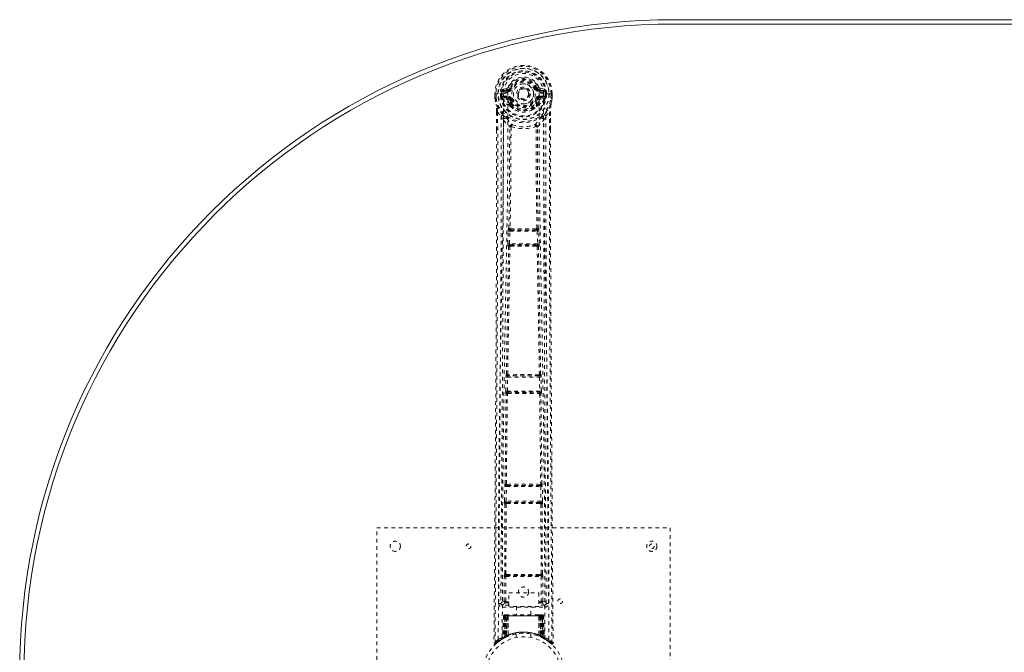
# Model space of a CAD drawing. Header units: inches. Extents: x 4.1 to 63.6, y 10.5 to 46.3.
# Tile 2 of 4: x 4.1 to 31, y 29 to 46.3. Entities that reach past the tile are written whole.
import ezdxf

# ---------------------------------------------------------------- set-up
doc = ezdxf.new("R2010")
doc.units = ezdxf.units.IN
doc.header["$MEASUREMENT"] = 0
doc.linetypes.add('SLD-Dashed', pattern=[0.075, 0.05, -0.025])
doc.linetypes.add('SLD-Solid', pattern=[0])

msp = doc.modelspace()

# ---------------------------------------------------------------- linework, layer by layer
at = {"color": 7, "linetype": 'SLD-Solid', "lineweight": 15}
for p, q in [((21.97, 46.291), (45.72, 46.291)), ((21.97, 46.173), (45.72, 46.173)), ((45.72, 46.173), (21.97, 46.173))]:
    msp.add_line(p, q, dxfattribs=at)
at = {"color": 7, "linetype": 'SLD-Dashed', "lineweight": 0}
for p, q in [((17.388, 44.416), (17.269, 44.392)), ((17.3, 44.356), (17.416, 44.377)), ((17.3, 44.356), (17.3, 44.326)), ((17.416, 44.356), (17.3, 44.356)), ((17.416, 44.377), (17.416, 44.356)), ((17.416, 44.326), (17.416, 44.356)), ((17.476, 44.42), (17.421, 44.443)), ((17.476, 44.42), (17.498, 44.411)), ((18.192, 44.411), (18.214, 44.42)), ((18.274, 44.377), (18.39, 44.356)), ((18.274, 44.377), (18.274, 44.356)), ((18.39, 44.356), (18.274, 44.356)), ((18.274, 44.326), (18.274, 44.356)), ((18.42, 44.392), (18.302, 44.416)), ((18.39, 44.326), (18.39, 44.356)), ((17.065, 44.271), (17.066, 44.153)), ((17.065, 44.27), (17.066, 44.153)), ((17.069, 44.27), (17.065, 44.27)), ((17.066, 44.153), (17.066, 44.149)), ((17.122, 44.27), (17.069, 44.27)), ((17.095, 44.27), (17.096, 44.154)), ((17.145, 44.27), (17.122, 44.27)), ((17.148, 44.27), (17.145, 44.27)), ((17.296, 44.27), (17.148, 44.27)), ((17.217, 44.198), (17.216, 44.27)), ((17.246, 44.199), (17.217, 44.197)), ((17.217, 44.197), (17.217, 44.198)), ((17.252, 44.27), (17.246, 44.27)), ((17.246, 44.27), (17.246, 44.199)), ((17.247, 44.198), (17.252, 44.179)), ((17.252, 44.193), (17.252, 44.27)), ((17.252, 44.179), (17.252, 44.193)), ((17.258, 44.156), (17.261, 44.152)), ((17.271, 44.141), (17.261, 44.152)), ((17.271, 44.141), (17.387, 44.12)), ((17.287, 44.204), (17.287, 44.174)), ((17.287, 44.204), (17.416, 44.204)), ((17.416, 44.15), (17.287, 44.174)), ((17.287, 44.174), (17.416, 44.174)), ((17.416, 44.326), (17.3, 44.326)), ((17.416, 44.204), (17.416, 44.174)), ((17.416, 44.15), (17.416, 44.174)), ((17.498, 44.12), (17.471, 44.108)), ((18.001, 44.274), (18.001, 44.265)), ((18.001, 44.265), (18.001, 44.25)), ((18.219, 44.108), (18.192, 44.12)), ((18.39, 44.326), (18.274, 44.326)), ((18.274, 44.204), (18.274, 44.174)), ((18.274, 44.204), (18.403, 44.204)), ((18.403, 44.174), (18.274, 44.15)), ((18.274, 44.15), (18.274, 44.174)), ((18.274, 44.174), (18.403, 44.174)), ((18.303, 44.12), (18.419, 44.141)), ((18.541, 44.27), (18.393, 44.27)), ((18.403, 44.174), (18.403, 44.204)), ((18.429, 44.152), (18.419, 44.141)), ((18.419, 44.141), (18.419, 44.141)), ((18.419, 44.141), (18.419, 44.141)), ((18.429, 44.152), (18.432, 44.156)), ((18.443, 44.198), (18.437, 44.179)), ((18.437, 44.179), (18.438, 44.193)), ((18.438, 44.27), (18.444, 44.27)), ((18.438, 44.193), (18.438, 44.27)), ((18.443, 44.198), (18.44, 44.173)), ((18.443, 44.199), (18.444, 44.27)), ((18.473, 44.197), (18.443, 44.199)), ((18.473, 44.27), (18.473, 44.198)), ((18.473, 44.198), (18.473, 44.197)), ((18.544, 44.27), (18.541, 44.27)), ((18.567, 44.27), (18.544, 44.27)), ((18.621, 44.27), (18.567, 44.27)), ((18.594, 44.154), (18.595, 44.27)), ((18.625, 44.27), (18.621, 44.27)), ((18.624, 44.153), (18.625, 44.271)), ((18.625, 44.27), (18.624, 44.153)), ((18.624, 44.149), (18.624, 44.153)), ((17.467, 43.962), (17.467, 43.992)), ((17.485, 43.918), (17.473, 43.936)), ((17.49, 43.996), (17.49, 43.967)), ((18.199, 43.967), (18.2, 43.996)), ((18.217, 43.936), (18.205, 43.918)), ((18.223, 43.962), (18.223, 43.992)), ((17.109, 43.772), (17.109, 43.281)), ((17.138, 43.771), (17.235, 43.656)), ((17.235, 43.656), (17.294, 43.544)), ((18.396, 43.544), (18.455, 43.656)), ((18.455, 43.656), (18.552, 43.771)), ((18.581, 43.772), (18.581, 43.306)), ((17.466, 43.368), (17.466, 43.368)), ((17.504, 43.365), (17.504, 43.365)), ((18.186, 43.365), (18.186, 43.365)), ((18.224, 43.368), (18.224, 43.368)), ((17.445, 40.592), (17.441, 40.591)), ((18.248, 40.591), (18.245, 40.592)), ((17.417, 40.174), (17.428, 40.516)), ((17.428, 40.516), (17.43, 40.544)), ((17.462, 40.172), (17.473, 40.514)), ((17.473, 40.514), (18.217, 40.514)), ((17.486, 40.544), (17.49, 40.546)), ((18.204, 40.544), (17.486, 40.544)), ((18.2, 40.546), (18.204, 40.544)), ((18.217, 40.514), (18.228, 40.172)), ((18.262, 40.516), (18.26, 40.544)), ((18.272, 40.174), (18.262, 40.516)), ((17.437, 40.095), (17.425, 40.099)), ((18.228, 40.172), (17.462, 40.172)), ((17.482, 40.138), (17.47, 40.142)), ((17.47, 40.142), (18.22, 40.142)), ((18.22, 40.142), (18.208, 40.138)), ((18.252, 40.095), (18.264, 40.099)), ((17.366, 36.535), (17.367, 36.563)), ((17.378, 36.611), (17.376, 36.61)), ((17.421, 36.564), (17.423, 36.565)), ((18.269, 36.564), (17.421, 36.564)), ((18.267, 36.565), (18.269, 36.564)), ((18.314, 36.61), (18.311, 36.611)), ((18.324, 36.535), (18.322, 36.563)), ((17.358, 36.154), (17.366, 36.535)), ((17.403, 36.153), (17.411, 36.534)), ((17.411, 36.534), (18.279, 36.534)), ((18.279, 36.534), (18.287, 36.153)), ((18.332, 36.154), (18.324, 36.535)), ((17.364, 36.079), (17.371, 36.076)), ((18.287, 36.153), (17.403, 36.153)), ((17.415, 36.12), (17.409, 36.123)), ((17.409, 36.123), (18.281, 36.123)), ((17.421, 36.091), (17.421, 36.091)), ((18.269, 36.091), (18.269, 36.091)), ((18.281, 36.123), (18.274, 36.12)), ((18.319, 36.076), (18.326, 36.079)), ((17.343, 33.619), (17.341, 33.618)), ((18.349, 33.618), (18.347, 33.619)), ((17.328, 33.144), (17.332, 33.543)), ((17.332, 33.543), (17.333, 33.571)), ((17.372, 33.144), (17.377, 33.543)), ((17.377, 33.543), (18.313, 33.543)), ((17.386, 33.573), (17.388, 33.574)), ((18.304, 33.573), (17.386, 33.573)), ((18.302, 33.574), (18.304, 33.573)), ((18.313, 33.543), (18.317, 33.144)), ((18.357, 33.543), (18.356, 33.571)), ((18.362, 33.144), (18.357, 33.543)), ((17.331, 31.162), (17.339, 33.067)), ((17.334, 33.07), (17.339, 33.067)), ((17.363, 31.163), (17.372, 33.069)), ((18.317, 33.144), (17.372, 33.144)), ((17.384, 33.112), (17.379, 33.114)), ((17.379, 33.114), (18.311, 33.114)), ((17.389, 33.082), (17.389, 33.082)), ((18.301, 33.082), (18.301, 33.082)), ((18.311, 33.114), (18.306, 33.112)), ((18.318, 33.069), (18.326, 31.163)), ((18.351, 33.067), (18.355, 33.07)), ((18.359, 31.162), (18.351, 33.067)), ((13.845, 24.416), (13.845, 32.416)), ((13.845, 32.416), (21.845, 32.416)), ((21.845, 32.416), (21.845, 24.416)), ((17.318, 30.413), (17.321, 31.087)), ((17.331, 31.162), (17.329, 31.162)), ((17.363, 30.413), (17.366, 31.087)), ((17.366, 31.087), (18.324, 31.087)), ((17.374, 31.117), (17.375, 31.117)), ((17.374, 31.117), (18.316, 31.117)), ((18.315, 31.117), (18.316, 31.117)), ((18.324, 31.087), (18.327, 30.413)), ((18.36, 31.162), (18.359, 31.162)), ((18.372, 30.413), (18.369, 31.087)), ((17.448, 30.646), (18.26, 30.646)), ((17.448, 30.274), (17.448, 30.646)), ((18.26, 30.646), (18.26, 30.274)), ((17.378, 30.398), (17.378, 30.368)), ((17.378, 30.398), (17.448, 30.398)), ((17.378, 30.368), (17.448, 30.368)), ((18.26, 30.398), (18.312, 30.398)), ((18.26, 30.368), (18.312, 30.368)), ((18.312, 30.398), (18.312, 30.368)), ((18.372, 30.413), (18.327, 30.413)), ((17.226, 30.36), (17.226, 30.358)), ((17.226, 30.358), (17.226, 30.348)), ((17.271, 30.311), (17.271, 30.25)), ((17.448, 30.311), (17.271, 30.311)), ((17.271, 30.25), (18.419, 30.25)), ((18.26, 30.274), (17.448, 30.274)), ((17.65, 30.274), (17.65, 30.041)), ((18.04, 30.041), (18.04, 30.274)), ((18.419, 30.311), (18.26, 30.311)), ((18.419, 30.25), (18.419, 30.311)), ((18.464, 30.358), (18.464, 30.36)), ((18.464, 30.348), (18.464, 30.358)), ((17.298, 30.012), (17.277, 29.406)), ((17.312, 30.012), (17.291, 29.415)), ((17.312, 30.012), (17.298, 30.012)), ((17.332, 30.016), (17.31, 29.422)), ((17.33, 30.012), (17.31, 29.425)), ((17.397, 30.012), (17.33, 30.012)), ((17.337, 30.012), (17.337, 29.455)), ((17.338, 30.012), (18.352, 30.012)), ((17.339, 29.456), (17.338, 30.012)), ((17.351, 30.041), (17.342, 30.041)), ((17.351, 30.012), (17.35, 29.462)), ((17.351, 30.04), (17.351, 30.012)), ((18.339, 30.012), (17.351, 30.012)), ((17.414, 30.041), (17.36, 30.041)), ((17.369, 29.47), (17.369, 30.012)), ((17.369, 30.012), (18.32, 30.012)), ((17.378, 29.461), (17.397, 30.012)), ((17.398, 30.012), (17.379, 29.461)), ((17.397, 30.012), (17.398, 30.012)), ((17.421, 29.489), (17.426, 30.012)), ((17.428, 30.012), (17.424, 29.491)), ((17.428, 30.012), (17.426, 30.012)), ((17.435, 30.041), (17.428, 30.041)), ((18.261, 30.012), (17.428, 30.012)), ((18.254, 30.041), (17.436, 30.041)), ((18.262, 30.041), (18.255, 30.041)), ((18.266, 29.491), (18.261, 30.012)), ((18.264, 30.012), (18.261, 30.012)), ((18.264, 30.012), (18.269, 29.489)), ((18.33, 30.041), (18.276, 30.041)), ((18.311, 29.461), (18.292, 30.012)), ((18.292, 30.012), (18.293, 30.012)), ((18.293, 30.012), (18.312, 29.461)), ((18.36, 30.012), (18.293, 30.012)), ((18.32, 30.012), (18.321, 29.47)), ((18.32, 30.012), (18.32, 30.012)), ((18.348, 30.041), (18.339, 30.041)), ((18.339, 30.012), (18.34, 29.462)), ((18.352, 30.012), (18.351, 29.456)), ((18.353, 29.455), (18.353, 30.012)), ((18.38, 29.422), (18.359, 30.016)), ((18.36, 30.041), (18.36, 30.041)), ((18.36, 30.012), (18.38, 29.425)), ((18.365, 30.041), (18.361, 30.041)), ((18.378, 30.012), (18.399, 29.415)), ((18.392, 30.012), (18.378, 30.012)), ((18.392, 30.012), (18.413, 29.406)), ((17.088, 29.252), (17.189, 29.333)), ((17.199, 29.34), (17.301, 29.403)), ((17.263, 29.382), (17.276, 29.39)), ((17.277, 29.406), (17.291, 29.415)), ((17.294, 29.4), (17.361, 29.435)), ((17.31, 29.425), (17.378, 29.461)), ((17.349, 29.429), (17.337, 29.455)), ((17.351, 29.43), (17.339, 29.456)), ((17.361, 29.435), (17.362, 29.435)), ((17.365, 29.437), (17.363, 29.436)), ((17.379, 29.461), (17.378, 29.461)), ((17.381, 29.444), (17.382, 29.445)), ((17.421, 29.489), (17.424, 29.491)), ((17.423, 29.462), (17.428, 29.464)), ((17.645, 29.524), (17.645, 29.427)), ((18.045, 29.427), (18.045, 29.524)), ((18.262, 29.464), (18.267, 29.462)), ((18.266, 29.491), (18.269, 29.489)), ((18.308, 29.445), (18.309, 29.444)), ((18.312, 29.461), (18.311, 29.461)), ((18.312, 29.461), (18.38, 29.425)), ((18.34, 29.462), (18.327, 29.436)), ((18.328, 29.435), (18.329, 29.435)), ((18.329, 29.435), (18.396, 29.4)), ((18.351, 29.456), (18.339, 29.43)), ((18.353, 29.455), (18.34, 29.429)), ((18.399, 29.415), (18.413, 29.406)), ((18.408, 29.394), (18.421, 29.386)), ((18.414, 29.39), (18.427, 29.382)), ((17.038, 29.275), (17.068, 29.274))]:
    msp.add_line(p, q, dxfattribs=at)
at = {"color": 7, "linetype": 'SLD-Dashed', "lineweight": 0, "flags": 128}
for points in [[(17.414, 44.295), (17.42, 44.373), (17.444, 44.45), (17.483, 44.52), (17.538, 44.581), (17.604, 44.631), (17.68, 44.668), (17.761, 44.69), (17.845, 44.697), (17.929, 44.69), (18.01, 44.668), (18.086, 44.631), (18.152, 44.581), (18.206, 44.52), (18.246, 44.45), (18.27, 44.373), (18.276, 44.295)], [(17.3, 44.326), (17.276, 44.331), (17.257, 44.344)], [(17.526, 44.399), (17.521, 44.402), (17.515, 44.404), (17.511, 44.406), (17.507, 44.407), (17.503, 44.409), (17.501, 44.41), (17.499, 44.411), (17.498, 44.411)], [(18.164, 44.399), (18.169, 44.402), (18.174, 44.404), (18.179, 44.406), (18.183, 44.407), (18.187, 44.409), (18.189, 44.41), (18.191, 44.411), (18.192, 44.411)], [(18.433, 44.344), (18.413, 44.331), (18.39, 44.326)], [(17.065, 44.27), (17.065, 44.27), (17.066, 44.27), (17.068, 44.27), (17.072, 44.27), (17.077, 44.27), (17.082, 44.27), (17.089, 44.27), (17.095, 44.27)], [(17.066, 44.149), (17.067, 44.149), (17.069, 44.15), (17.072, 44.15), (17.076, 44.151), (17.08, 44.151), (17.085, 44.152), (17.09, 44.153), (17.096, 44.154)], [(17.096, 44.154), (17.089, 44.154), (17.083, 44.154), (17.078, 44.154), (17.073, 44.153), (17.069, 44.153), (17.067, 44.153), (17.066, 44.153), (17.066, 44.153)], [(17.066, 44.153), (17.079, 44.06), (17.095, 43.986)], [(17.066, 44.149), (17.078, 44.062), (17.096, 43.975)], [(17.157, 29.368), (17.158, 31.464), (17.169, 33.558), (17.192, 35.651), (17.224, 37.741), (17.248, 39.053), (17.271, 40.362), (17.291, 41.669), (17.302, 42.972), (17.297, 44.27)], [(17.247, 44.198), (17.247, 44.199), (17.246, 44.199)], [(17.252, 44.193), (17.269, 44.202), (17.287, 44.204)], [(17.266, 29.424), (17.267, 31.29), (17.276, 33.156), (17.295, 35.021), (17.323, 36.884), (17.35, 38.373), (17.379, 39.859), (17.405, 41.342), (17.42, 42.821), (17.414, 44.295)], [(17.414, 44.098), (17.401, 44.115), (17.387, 44.12)], [(17.467, 43.992), (17.439, 44.039), (17.414, 44.098)], [(17.526, 44.131), (17.521, 44.129), (17.515, 44.127), (17.511, 44.125), (17.507, 44.123), (17.503, 44.122), (17.501, 44.121), (17.499, 44.12), (17.498, 44.12)], [(18.164, 44.131), (18.169, 44.129), (18.174, 44.127), (18.179, 44.125), (18.183, 44.123), (18.187, 44.122), (18.189, 44.121), (18.191, 44.12), (18.192, 44.12)], [(18.17, 44.009), (18.195, 44.053), (18.219, 44.108)], [(18.223, 43.992), (18.25, 44.039), (18.276, 44.098)], [(18.276, 44.295), (18.27, 42.821), (18.285, 41.342), (18.31, 39.859), (18.339, 38.373), (18.367, 36.884), (18.395, 35.021), (18.414, 33.156), (18.423, 31.29), (18.424, 29.424)], [(18.276, 44.098), (18.289, 44.115), (18.303, 44.12)], [(18.533, 29.368), (18.532, 31.464), (18.521, 33.558), (18.498, 35.651), (18.466, 37.741), (18.442, 39.053), (18.419, 40.362), (18.399, 41.669), (18.388, 42.972), (18.393, 44.27)], [(18.403, 44.204), (18.421, 44.202), (18.438, 44.193)], [(18.443, 44.199), (18.443, 44.198), (18.443, 44.198)], [(18.444, 44.27), (18.447, 44.27), (18.454, 44.27), (18.463, 44.27), (18.473, 44.27)], [(18.593, 43.975), (18.61, 44.052), (18.624, 44.149)], [(18.624, 44.153), (18.624, 44.153), (18.623, 44.153), (18.621, 44.153), (18.617, 44.153), (18.612, 44.154), (18.607, 44.154), (18.601, 44.154), (18.594, 44.154)], [(18.624, 44.149), (18.623, 44.149), (18.621, 44.15), (18.618, 44.15), (18.614, 44.151), (18.61, 44.151), (18.605, 44.152), (18.6, 44.153), (18.594, 44.154)], [(18.595, 44.27), (18.601, 44.27), (18.607, 44.27), (18.613, 44.27), (18.618, 44.27), (18.621, 44.27), (18.624, 44.27), (18.625, 44.27), (18.625, 44.27)], [(18.624, 44.153), (18.611, 44.06), (18.595, 43.986)], [(17.095, 43.986), (17.095, 43.98), (17.096, 43.975)], [(17.277, 43.697), (17.176, 43.82), (17.096, 43.975)], [(17.485, 43.918), (17.561, 43.856), (17.613, 43.828)], [(18.076, 43.828), (18.129, 43.856), (18.205, 43.918)], [(18.413, 43.697), (18.514, 43.82), (18.593, 43.975)], [(18.593, 43.975), (18.595, 43.98), (18.595, 43.986)], [(17.138, 43.771), (17.14, 43.077), (17.141, 42.349), (17.141, 41.588), (17.139, 40.794), (17.137, 40.01), (17.135, 39.34), (17.132, 38.707), (17.128, 38.034), (17.124, 37.32), (17.123, 37.124), (17.122, 36.926), (17.12, 36.725), (17.119, 36.522), (17.118, 36.406), (17.117, 36.161), (17.115, 35.892), (17.112, 35.46), (17.109, 34.979), (17.105, 34.449), (17.101, 33.868), (17.098, 33.478), (17.095, 33.068), (17.092, 32.663), (17.089, 32.281), (17.087, 31.913), (17.082, 31.293), (17.078, 30.719), (17.074, 30.191), (17.071, 29.71), (17.068, 29.274)], [(17.109, 43.772), (17.108, 43.772), (17.11, 43.772), (17.112, 43.772), (17.115, 43.772), (17.12, 43.772), (17.125, 43.771), (17.131, 43.771), (17.138, 43.771)], [(17.11, 43.772), (17.111, 43.492), (17.112, 43.281)], [(17.235, 43.656), (17.236, 42.428), (17.234, 41.198), (17.23, 39.954), (17.223, 38.693), (17.216, 37.479), (17.208, 36.265), (17.207, 36.092), (17.206, 35.915), (17.204, 35.733), (17.203, 35.545), (17.202, 35.354), (17.201, 35.227), (17.199, 35.013), (17.198, 34.77), (17.196, 34.501), (17.193, 34.181), (17.191, 33.83), (17.188, 33.448), (17.185, 33.091), (17.183, 32.772), (17.181, 32.51), (17.179, 32.281), (17.178, 32.086), (17.177, 31.996), (17.176, 31.861), (17.175, 31.728), (17.174, 31.596), (17.173, 31.466), (17.169, 30.898), (17.166, 30.356)], [(17.294, 43.544), (17.291, 40.248), (17.273, 36.951), (17.249, 33.654), (17.226, 30.356)], [(17.294, 43.544), (17.374, 43.451), (17.466, 43.368)], [(17.372, 43.609), (17.381, 43.6), (17.387, 43.594)], [(18.224, 43.368), (18.316, 43.451), (18.396, 43.544)], [(18.303, 43.594), (18.308, 43.6), (18.318, 43.609)], [(18.464, 30.356), (18.44, 33.654), (18.417, 36.951), (18.399, 40.248), (18.396, 43.544)], [(18.524, 30.356), (18.52, 30.984), (18.515, 31.646), (18.513, 31.915), (18.512, 32.122), (18.51, 32.314), (18.509, 32.537), (18.507, 32.796), (18.505, 33.087), (18.502, 33.41), (18.5, 33.759), (18.497, 34.085), (18.495, 34.385), (18.493, 34.658), (18.489, 35.229), (18.484, 35.886), (18.48, 36.542), (18.476, 37.161), (18.471, 37.842), (18.465, 38.992), (18.459, 40.157), (18.456, 41.339), (18.454, 42.501), (18.455, 43.656)], [(18.552, 43.771), (18.549, 42.922), (18.549, 42.032), (18.55, 41.103), (18.552, 40.137), (18.555, 39.347), (18.558, 38.716), (18.562, 38.042), (18.566, 37.325), (18.567, 37.129), (18.568, 36.929), (18.569, 36.727), (18.571, 36.522), (18.571, 36.404), (18.573, 36.155), (18.575, 35.883), (18.578, 35.449), (18.581, 34.967), (18.585, 34.438), (18.589, 33.86), (18.592, 33.473), (18.595, 33.066), (18.598, 32.619), (18.601, 32.176), (18.604, 31.76), (18.608, 31.27), (18.611, 30.825), (18.614, 30.425), (18.616, 30.07), (18.618, 29.76), (18.62, 29.494), (18.622, 29.274)], [(18.552, 43.771), (18.558, 43.771), (18.565, 43.771), (18.57, 43.772), (18.574, 43.772), (18.578, 43.772), (18.58, 43.772), (18.581, 43.772), (18.581, 43.772)], [(18.578, 43.306), (18.579, 43.49), (18.58, 43.772)], [(17.109, 43.281), (17.108, 40.149), (17.089, 36.524), (17.064, 32.9), (17.038, 29.275)], [(17.445, 40.592), (17.463, 41.978), (17.468, 43.359)], [(17.514, 43.375), (17.509, 43.385), (17.502, 43.392), (17.495, 43.396), (17.486, 43.396), (17.479, 43.393), (17.472, 43.387), (17.468, 43.378), (17.466, 43.368)], [(17.504, 43.365), (17.498, 41.982), (17.481, 40.596)], [(17.514, 43.375), (17.507, 43.371), (17.505, 43.368), (17.504, 43.367), (17.504, 43.365)], [(18.224, 43.368), (18.222, 43.378), (18.217, 43.387), (18.211, 43.393), (18.203, 43.396), (18.195, 43.396), (18.187, 43.392), (18.181, 43.385), (18.176, 43.375)], [(18.186, 43.365), (18.186, 43.367), (18.185, 43.368), (18.183, 43.371), (18.176, 43.375)], [(18.209, 40.596), (18.191, 41.982), (18.186, 43.365)], [(18.245, 40.592), (18.227, 41.978), (18.222, 43.359)], [(18.581, 43.306), (18.582, 40.149), (18.601, 36.524), (18.626, 32.9), (18.652, 29.275)], [(17.481, 40.596), (17.471, 40.59), (17.464, 40.583), (17.461, 40.575), (17.46, 40.566), (17.464, 40.558), (17.47, 40.551), (17.479, 40.547), (17.49, 40.546)], [(18.2, 40.546), (18.211, 40.547), (18.22, 40.551), (18.226, 40.558), (18.23, 40.566), (18.229, 40.575), (18.225, 40.583), (18.218, 40.59), (18.209, 40.596)], [(17.428, 40.516), (17.43, 40.516), (17.433, 40.516), (17.438, 40.515), (17.443, 40.515), (17.45, 40.515), (17.457, 40.515), (17.465, 40.515), (17.473, 40.514)], [(17.486, 40.544), (17.486, 40.544), (17.486, 40.544), (17.485, 40.544), (17.484, 40.544), (17.481, 40.542), (17.477, 40.535), (17.474, 40.526), (17.473, 40.52), (17.473, 40.514)], [(18.217, 40.514), (18.217, 40.52), (18.216, 40.526), (18.212, 40.535), (18.208, 40.542), (18.205, 40.544), (18.204, 40.544), (18.204, 40.544)], [(18.217, 40.514), (18.225, 40.515), (18.233, 40.515), (18.24, 40.515), (18.247, 40.515), (18.252, 40.515), (18.257, 40.516), (18.26, 40.516), (18.262, 40.516)], [(17.378, 36.611), (17.407, 38.354), (17.437, 40.095)], [(17.412, 36.613), (17.442, 38.357), (17.473, 40.098)], [(17.417, 40.174), (17.419, 40.174), (17.423, 40.174), (17.427, 40.173), (17.433, 40.173), (17.439, 40.173), (17.446, 40.173), (17.454, 40.173), (17.462, 40.172)], [(17.482, 40.138), (17.473, 40.137), (17.465, 40.134), (17.459, 40.129), (17.456, 40.122), (17.456, 40.115), (17.459, 40.109), (17.465, 40.103), (17.473, 40.098)], [(17.462, 40.172), (17.462, 40.167), (17.462, 40.161), (17.463, 40.156), (17.463, 40.151), (17.466, 40.145), (17.47, 40.142)], [(18.217, 40.098), (18.225, 40.103), (18.231, 40.109), (18.234, 40.115), (18.234, 40.122), (18.231, 40.129), (18.225, 40.134), (18.217, 40.137), (18.208, 40.138)], [(18.217, 40.098), (18.248, 38.357), (18.277, 36.613)], [(18.22, 40.142), (18.224, 40.145), (18.226, 40.151), (18.227, 40.156), (18.228, 40.161), (18.228, 40.167), (18.228, 40.172)], [(18.228, 40.172), (18.236, 40.173), (18.244, 40.173), (18.251, 40.173), (18.257, 40.173), (18.263, 40.173), (18.267, 40.174), (18.27, 40.174), (18.272, 40.174)], [(18.311, 36.611), (18.283, 38.354), (18.252, 40.095)], [(17.412, 36.613), (17.403, 36.608), (17.397, 36.601), (17.393, 36.593), (17.393, 36.584), (17.397, 36.577), (17.404, 36.57), (17.413, 36.566), (17.423, 36.565)], [(18.267, 36.565), (18.277, 36.566), (18.286, 36.57), (18.293, 36.577), (18.296, 36.584), (18.296, 36.593), (18.293, 36.601), (18.286, 36.608), (18.277, 36.613)], [(18.279, 36.534), (18.278, 36.545), (18.275, 36.555), (18.272, 36.561), (18.269, 36.564), (18.269, 36.564)], [(17.366, 36.535), (17.368, 36.535), (17.371, 36.535), (17.375, 36.535), (17.381, 36.535), (17.388, 36.534), (17.395, 36.534), (17.403, 36.534), (17.411, 36.534)], [(18.279, 36.534), (18.294, 36.534), (18.309, 36.535), (18.319, 36.535), (18.324, 36.535)], [(17.343, 33.619), (17.355, 34.848), (17.371, 36.076)], [(17.358, 36.154), (17.36, 36.154), (17.363, 36.154), (17.367, 36.154), (17.373, 36.153), (17.379, 36.153), (17.387, 36.153), (17.395, 36.153), (17.403, 36.153)], [(17.376, 33.621), (17.389, 34.85), (17.404, 36.078)], [(17.415, 36.12), (17.406, 36.119), (17.397, 36.115), (17.391, 36.11), (17.388, 36.103), (17.388, 36.096), (17.391, 36.089), (17.396, 36.083), (17.404, 36.078)], [(18.285, 36.078), (18.293, 36.083), (18.299, 36.089), (18.302, 36.096), (18.302, 36.103), (18.299, 36.11), (18.292, 36.115), (18.284, 36.119), (18.274, 36.12)], [(18.285, 36.078), (18.301, 34.85), (18.313, 33.621)], [(18.287, 36.153), (18.295, 36.153), (18.303, 36.153), (18.31, 36.153), (18.317, 36.153), (18.323, 36.154), (18.327, 36.154), (18.33, 36.154), (18.332, 36.154)], [(18.347, 33.619), (18.335, 34.848), (18.319, 36.076)], [(17.376, 33.621), (17.368, 33.615), (17.362, 33.608), (17.358, 33.601), (17.359, 33.592), (17.362, 33.585), (17.369, 33.579), (17.378, 33.575), (17.388, 33.574)], [(18.302, 33.574), (18.312, 33.575), (18.321, 33.579), (18.328, 33.585), (18.331, 33.592), (18.331, 33.601), (18.328, 33.608), (18.322, 33.615), (18.313, 33.621)], [(17.332, 33.543), (17.334, 33.543), (17.337, 33.543), (17.341, 33.543), (17.347, 33.543), (17.354, 33.543), (17.361, 33.543), (17.369, 33.543), (17.377, 33.543)], [(18.313, 33.543), (18.328, 33.543), (18.343, 33.543), (18.353, 33.543), (18.357, 33.543)], [(17.328, 33.144), (17.329, 33.144), (17.332, 33.144), (17.337, 33.144), (17.342, 33.144), (17.349, 33.144), (17.356, 33.144), (17.364, 33.144), (17.372, 33.144)], [(17.384, 33.112), (17.374, 33.111), (17.366, 33.107), (17.359, 33.102), (17.356, 33.095), (17.356, 33.087), (17.358, 33.08), (17.364, 33.074), (17.372, 33.069)], [(18.318, 33.069), (18.326, 33.074), (18.331, 33.08), (18.334, 33.087), (18.334, 33.095), (18.33, 33.102), (18.324, 33.107), (18.316, 33.111), (18.306, 33.112)], [(18.317, 33.144), (18.326, 33.144), (18.334, 33.144), (18.341, 33.144), (18.348, 33.144), (18.353, 33.144), (18.357, 33.144), (18.361, 33.144), (18.362, 33.144)], [(17.321, 31.087), (17.323, 31.087), (17.326, 31.087), (17.33, 31.087), (17.336, 31.087), (17.342, 31.087), (17.35, 31.087), (17.358, 31.087), (17.366, 31.087)], [(17.363, 31.163), (17.355, 31.158), (17.349, 31.151), (17.346, 31.143), (17.346, 31.136), (17.349, 31.128), (17.356, 31.122), (17.365, 31.118), (17.375, 31.117)], [(17.381, 31.149), (17.611, 31.149), (17.845, 31.149), (18.079, 31.149), (18.309, 31.149)], [(17.388, 31.118), (17.5, 31.118), (17.612, 31.118), (17.725, 31.118), (17.839, 31.118), (17.966, 31.118), (18.093, 31.118), (18.201, 31.118), (18.302, 31.118)], [(18.315, 31.117), (18.325, 31.118), (18.334, 31.122), (18.34, 31.128), (18.344, 31.136), (18.344, 31.143), (18.341, 31.151), (18.335, 31.158), (18.326, 31.163)], [(18.324, 31.087), (18.332, 31.087), (18.34, 31.087), (18.348, 31.087), (18.354, 31.087), (18.36, 31.087), (18.364, 31.087), (18.367, 31.087), (18.369, 31.087)], [(17.318, 30.413), (17.249, 30.385), (17.228, 30.359)], [(17.271, 30.311), (17.294, 30.339), (17.363, 30.368)], [(17.318, 30.413), (17.32, 30.413), (17.323, 30.413), (17.327, 30.413), (17.333, 30.413), (17.339, 30.413), (17.347, 30.413), (17.355, 30.413), (17.363, 30.413)], [(17.363, 30.413), (17.352, 30.41), (17.342, 30.404), (17.336, 30.397), (17.334, 30.389), (17.336, 30.381), (17.342, 30.374), (17.352, 30.369), (17.363, 30.368)], [(18.327, 30.368), (18.338, 30.369), (18.347, 30.374), (18.353, 30.381), (18.356, 30.389), (18.353, 30.397), (18.347, 30.404), (18.338, 30.41), (18.327, 30.413)], [(18.327, 30.368), (18.396, 30.339), (18.419, 30.311)], [(18.464, 30.356), (18.441, 30.385), (18.372, 30.413)], [(17.298, 30.012), (17.301, 30.012), (17.309, 30.012), (17.322, 30.012), (17.337, 30.012)], [(17.351, 30.012), (17.336, 30.012), (17.324, 30.012), (17.315, 30.012), (17.312, 30.012)], [(17.332, 30.02), (17.331, 30.018), (17.33, 30.012)], [(17.33, 30.012), (17.33, 30.012), (17.332, 30.012), (17.336, 30.012), (17.34, 30.012), (17.347, 30.012), (17.354, 30.012), (17.361, 30.012), (17.369, 30.012)], [(17.426, 30.012), (17.416, 30.012), (17.407, 30.012), (17.401, 30.012), (17.398, 30.012)], [(17.426, 30.012), (17.426, 30.018), (17.427, 30.024), (17.428, 30.029), (17.429, 30.033), (17.43, 30.037), (17.432, 30.039), (17.433, 30.041), (17.435, 30.041)], [(18.255, 30.041), (18.256, 30.041), (18.258, 30.039), (18.26, 30.037), (18.261, 30.033), (18.262, 30.029), (18.263, 30.024), (18.264, 30.018), (18.264, 30.012)], [(18.292, 30.012), (18.289, 30.012), (18.283, 30.012), (18.274, 30.012), (18.264, 30.012)], [(18.32, 30.012), (18.328, 30.012), (18.336, 30.012), (18.343, 30.012), (18.349, 30.012), (18.354, 30.012), (18.358, 30.012), (18.36, 30.012), (18.36, 30.012)], [(18.378, 30.012), (18.375, 30.012), (18.366, 30.012), (18.354, 30.012), (18.339, 30.012)], [(18.352, 30.012), (18.368, 30.012), (18.38, 30.012), (18.389, 30.012), (18.392, 30.012)], [(17.333, 29.421), (17.341, 29.426), (17.348, 29.431)], [(17.423, 29.462), (17.424, 29.463), (17.425, 29.465), (17.425, 29.467), (17.425, 29.471), (17.424, 29.475), (17.424, 29.479), (17.422, 29.484), (17.421, 29.489)], [(17.607, 29.518), (17.629, 29.523), (17.631, 29.523)], [(18.267, 29.462), (18.266, 29.463), (18.265, 29.465), (18.265, 29.467), (18.265, 29.471), (18.265, 29.475), (18.266, 29.479), (18.267, 29.484), (18.269, 29.489)], [(18.342, 29.431), (18.348, 29.426), (18.357, 29.421)], [(18.391, 29.403), (18.397, 29.402), (18.403, 29.406), (18.407, 29.412)], [(18.603, 29.255), (18.611, 29.251), (18.619, 29.248), (18.627, 29.248), (18.635, 29.249), (18.642, 29.253), (18.647, 29.258), (18.65, 29.265), (18.652, 29.272)], [(18.652, 29.275), (18.651, 29.275), (18.65, 29.275), (18.643, 29.274), (18.633, 29.274), (18.628, 29.275), (18.622, 29.274)]]:
    msp.add_lwpolyline(points, dxfattribs=at)
at = {"color": 7, "linetype": 'SLD-Dashed', "lineweight": 0}
for centre, radius in [((17.845, 44.265), 0.7), ((17.845, 44.265), 0.69), ((17.845, 44.265), 0.623), ((17.845, 44.265), 0.32), ((17.845, 44.265), 0.275), ((17.845, 44.265), 0.187), ((17.845, 44.265), 0.157), ((17.845, 44.265), 0.142), ((17.845, 44.265), 0.14), ((17.845, 44.265), 0.138), ((14.345, 31.916), 0.14), ((16.345, 31.916), 0.0625), ((21.345, 31.916), 0.14), ((21.345, 31.916), 0.0625), ((17.845, 30.666), 0.14), ((18.845, 30.416), 0.0625), ((17.845, 28.416), 1.125), ((17.845, 28.416), 1.03)]:
    msp.add_circle(centre, radius, dxfattribs=at)
at = {"color": 7, "linetype": 'SLD-Solid', "lineweight": 15}
for radius in [17.875, 17.757, 17.757]:
    msp.add_arc((21.97, 28.416), radius, 90, 270, dxfattribs=at)
at = {"color": 7, "linetype": 'SLD-Dashed', "lineweight": 0}
for centre, radius, start, end in [((17.845, 44.265), 0.78, 0.3688, 179.6312), ((17.845, 44.265), 0.78, 0, 179.6393), ((17.845, 44.265), 0.75, 0.3649, 179.6351), ((17.845, 44.265), 0.629, 0.4518, 179.5482), ((17.845, 44.265), 0.599, 0.4517, 179.5483), ((17.845, 44.274), 0.548, 359.5912, 180.4088), ((17.845, 44.265), 0.459, 22.774, 157.226), ((17.845, 44.265), 0.4, 22.774, 157.226), ((17.845, 44.265), 0.376, 22.774, 157.226), ((17.845, 44.265), 0.346, 22.7741, 157.2259), ((17.845, 44.265), 0.593, 172.3909, 179.5504), ((17.461, 44.317), 0.206, 158.3414, 172.3422), ((17.299, 44.386), 0.0299, 167.8891, 271.9549), ((17.417, 44.407), 0.0301, 162.3463, 268.5822), ((17.379, 44.461), 0.0455, 281.3779, 337.4463), ((17.41, 44.448), 0.0714, 274.7487, 337.1357), ((17.416, 44.445), 0.089, 270, 337.226), ((17.416, 44.445), 0.119, 270.0001, 337.227), ((17.845, 44.265), 0.275, 90, 270), ((17.845, 44.265), 0.275, 270, 90), ((18.274, 44.445), 0.119, 202.7742, 269.9998), ((18.274, 44.445), 0.089, 202.774, 270), ((18.678, 43.391), 1.13, 111.2688, 114.2787), ((18.28, 44.448), 0.0714, 202.8748, 265.2401), ((18.31, 44.461), 0.0454, 202.4594, 258.7164), ((18.273, 44.407), 0.0301, 271.4546, 17.6169), ((18.391, 44.386), 0.0299, 268.0474, 12.1085), ((18.229, 44.317), 0.206, 7.6578, 21.6586), ((17.845, 44.265), 0.593, 0.4496, 7.6091), ((17.096, 44.154), 0.03, 180.3597, 185.4274), ((17.845, 44.265), 0.787, 188.4818, 351.5182), ((17.845, 44.265), 0.758, 188.4818, 351.5182), ((17.238, 45.084), 0.814, 268.5055, 270.5917), ((17.845, 44.265), 0.632, 186.2253, 353.7747), ((17.845, 44.265), 0.602, 186.4272, 349.3929), ((17.329, 44.186), 0.0768, 185.3333, 203.2307), ((17.286, 44.144), 0.0305, 89.0204, 157.2867), ((17.708, 44.355), 0.491, 204.4637, 242.9717), ((17.649, 44.359), 0.436, 209.9201, 245.3119), ((17.411, 44.014), 0.281, 89.3582, 113.9465), ((17.417, 44.12), 0.0299, 91.0345, 179.13), ((17.445, 44.092), 0.031, 31.811, 169.9498), ((17.416, 44.085), 0.119, 22.773, 89.9999), ((17.416, 44.085), 0.089, 22.774, 90), ((17.411, 44.085), 0.0651, 21.3263, 85.0685), ((17.911, 44.262), 0.466, 199.2251, 212.8209), ((17.845, 44.265), 0.376, 202.774, 337.226), ((17.845, 44.265), 0.346, 202.7741, 337.2259), ((17.845, 44.265), 0.157, 245.086, 290.1115), ((18.274, 44.085), 0.119, 90.0002, 157.2258), ((18.274, 44.085), 0.089, 90, 157.226), ((17.984, 44.354), 0.489, 296.9335, 335.6179), ((18.279, 44.085), 0.0651, 94.9277, 158.6775), ((18.245, 44.092), 0.031, 10.0472, 148.1945), ((18.04, 44.36), 0.437, 294.7128, 330.0428), ((18.273, 44.12), 0.03, 0.9408, 88.8947), ((18.276, 44), 0.295, 66.6391, 90.0567), ((18.403, 44.144), 0.0305, 22.7133, 90.9839), ((18.33, 44.194), 0.108, 339.3722, 352.0639), ((15.897, 43.8), 1.212, 358.7185, 8.8307), ((13.436, 43.115), 3.76, 10.0613, 13.2273), ((17.497, 43.989), 0.0305, 42.6546, 174.2944), ((17.488, 43.938), 0.0583, 88.1981, 111.6915), ((17.489, 43.908), 0.0585, 88.1948, 111.6109), ((17.511, 43.959), 0.044, 174.8482, 210.5386), ((17.525, 43.911), 0.0414, 126.9786, 169.7773), ((17.52, 43.969), 0.0406, 91.2121, 138.2197), ((17.845, 44.276), 0.452, 218.313, 321.6874), ((17.523, 43.967), 0.0322, 181.2681, 226.7742), ((17.845, 44.3), 0.496, 225.9955, 314.0045), ((17.845, 44.26), 0.41, 217.5695, 322.4305), ((17.845, 44.245), 0.477, 240.9734, 299.0077), ((18.193, 43.989), 0.0305, 5.7029, 137.3481), ((18.169, 43.969), 0.0406, 41.7776, 88.7906), ((18.167, 43.967), 0.0322, 313.203, 358.7547), ((18.164, 43.91), 0.0423, 10.6965, 52.54), ((18.201, 43.908), 0.0585, 68.3838, 91.8106), ((18.202, 43.938), 0.0583, 68.3139, 91.7965), ((18.179, 43.959), 0.044, 329.5568, 5.158), ((22.257, 43.114), 3.763, 166.7742, 169.9371), ((19.793, 43.8), 1.212, 171.1659, 181.2836), ((17.834, 43.072), 0.837, 131.7246, 135.7276), ((18.814, 45.267), 2.198, 225.6109, 228.9948), ((17.355, 43.542), 0.0608, 58.0489, 177.7544), ((18.112, 44.101), 0.885, 215.0189, 230.1583), ((17.578, 44.101), 0.885, 309.8458, 324.979), ((18.335, 43.542), 0.0608, 2.2677, 121.929), ((16.873, 45.271), 2.202, 311.0086, 314.3857), ((17.856, 43.072), 0.838, 44.274, 48.2738), ((17.527, 43.364), 0.0608, 72.7853, 176.5527), ((17.455, 43.36), 0.0129, 353.7433, 34.0801), ((17.5, 43.274), 0.0911, 87.6197, 110.3338), ((17.594, 43.356), 0.0829, 126.7499, 166.3281), ((17.845, 44.281), 0.965, 249.9313, 290.0881), ((17.845, 44.21), 0.843, 249.1446, 290.8601), ((18.163, 43.364), 0.0608, 3.4479, 107.2157), ((18.096, 43.356), 0.0829, 13.6678, 53.2582), ((18.19, 43.274), 0.0911, 69.6676, 92.3766), ((18.236, 43.36), 0.0139, 147.4219, 184.7547), ((17.514, 40.548), 0.0845, 149.4125, 182.7295), ((17.487, 40.589), 0.0451, 178.374, 269.1297), ((17.474, 40.491), 0.106, 86.4211, 105.8506), ((17.49, 40.591), 0.0451, 178.3403, 269.1203), ((17.502, 40.602), 0.0218, 195.9587, 264.9633), ((17.555, 40.572), 0.0557, 171.8613, 207.4039), ((17.845, 6.942), 33.64, 89.4122, 90.5879), ((18.135, 40.572), 0.0557, 332.5971, 8.1276), ((18.188, 40.603), 0.0225, 276.3315, 342.7994), ((18.199, 40.591), 0.0451, 270.8842, 1.6552), ((18.203, 40.589), 0.0451, 270.8702, 1.623), ((18.216, 40.491), 0.106, 74.1507, 93.5757), ((18.176, 40.548), 0.0844, 357.2608, 30.5928), ((17.504, 40.448), 0.0988, 89.1387, 98.2802), ((17.845, 6.8), 33.748, 89.4237, 90.5763), ((18.185, 40.439), 0.108, 82.1023, 90.4821), ((17.568, 40.152), 0.152, 171.7455, 200.389), ((17.471, 40.097), 0.0451, 90.7427, 177.9991), ((17.482, 40.093), 0.0451, 90.7792, 177.9016), ((17.466, 39.988), 0.111, 86.5285, 104.9376), ((17.49, 40.092), 0.0187, 96.652, 161.1193), ((17.493, 40.207), 0.0695, 261.1447, 271.2286), ((17.529, 40.116), 0.0416, 148.4222, 186.6566), ((17.845, 75.832), 35.723, 269.4278, 270.5722), ((17.845, 73.472), 33.337, 269.397, 270.603), ((18.197, 40.207), 0.0693, 268.7632, 278.8679), ((18.16, 40.116), 0.0416, 353.3429, 31.5777), ((18.2, 40.093), 0.018, 17.5696, 84.6448), ((18.207, 40.093), 0.0451, 2.0923, 89.2269), ((18.224, 39.988), 0.111, 75.0638, 93.4701), ((18.219, 40.097), 0.0451, 2.0058, 89.2524), ((18.122, 40.152), 0.152, 339.6136, 8.2518), ((17.475, 36.568), 0.108, 156.9269, 182.5664), ((17.421, 36.609), 0.0451, 178.9471, 269.44), ((17.405, 36.463), 0.15, 87.1284, 100.17), ((17.424, 36.61), 0.0451, 178.9425, 269.4282), ((17.448, 36.538), 0.0377, 137.3769, 186.7543), ((17.432, 36.619), 0.0208, 195.7327, 264.8208), ((17.436, 36.478), 0.0879, 89.3671, 98.6807), ((17.476, 36.591), 0.046, 171.1093, 212.9134), ((17.845, 2.588), 34.013, 89.302, 90.698), ((17.845, 2.9), 33.668, 89.3065, 90.6935), ((18.214, 36.591), 0.046, 327.0925, 8.8767), ((18.254, 36.486), 0.0804, 80.8822, 91.0727), ((18.257, 36.619), 0.0215, 276.4389, 343.0008), ((18.266, 36.61), 0.0451, 270.5689, 1.0635), ((18.269, 36.609), 0.0451, 270.5619, 1.051), ((18.285, 36.463), 0.15, 79.8275, 92.8735), ((18.215, 36.568), 0.108, 357.4461, 23.0613), ((17.554, 36.132), 0.197, 173.725, 195.7334), ((17.409, 36.078), 0.0451, 90.5137, 178.5602), ((17.416, 36.075), 0.0451, 90.5377, 178.5365), ((17.397, 35.915), 0.163, 87.4386, 99.359), ((17.438, 36.144), 0.0358, 166.3239, 216.9739), ((17.423, 36.072), 0.0194, 96.5918, 161.4694), ((17.426, 36.186), 0.0666, 260.6119, 271.2176), ((17.459, 36.096), 0.0389, 144.1874, 187.743), ((17.845, 71.362), 35.274, 269.3109, 270.6891), ((17.845, 69.523), 33.406, 269.2843, 270.7157), ((18.264, 36.182), 0.0632, 268.5013, 279.6723), ((18.231, 36.096), 0.0389, 352.2644, 35.7966), ((18.267, 36.072), 0.0188, 17.253, 84.6671), ((18.274, 36.075), 0.0451, 1.4575, 89.4653), ((18.252, 36.144), 0.0358, 323.039, 13.6632), ((18.28, 36.078), 0.0451, 1.4351, 89.488), ((18.293, 35.915), 0.163, 80.639, 92.563), ((18.136, 36.132), 0.197, 344.26, 6.278), ((17.444, 33.577), 0.111, 158.2645, 183.0446), ((17.386, 33.618), 0.0451, 179.5195, 269.4714), ((17.369, 33.392), 0.228, 88.2468, 96.5703), ((17.388, 33.619), 0.0451, 179.5167, 269.4658), ((17.396, 33.626), 0.0205, 196.4129, 264.6252), ((17.845, -0.606), 34.215, 89.2453, 90.7548), ((17.436, 33.599), 0.0421, 170.8978, 215.8278), ((18.254, 33.599), 0.0421, 324.1873, 9.0871), ((18.293, 33.627), 0.0213, 276.6858, 342.2763), ((18.301, 33.619), 0.0451, 270.5359, 0.4816), ((18.304, 33.618), 0.0451, 270.5238, 0.4822), ((18.32, 33.392), 0.228, 83.4297, 91.7532), ((18.246, 33.577), 0.111, 356.9538, 21.7377), ((17.415, 33.548), 0.0382, 139.8193, 188.0215), ((17.4, 33.506), 0.069, 88.4787, 99.8472), ((17.845, 0), 33.577, 89.2436, 90.7564), ((18.29, 33.502), 0.0727, 80.4444, 91.2296), ((18.275, 33.548), 0.0382, 351.9698, 40.1977), ((17.526, 33.125), 0.2, 174.3285, 196.054), ((17.38, 33.069), 0.0451, 90.5118, 179.1161), ((17.384, 33.067), 0.0451, 90.5269, 179.1166), ((17.366, 32.809), 0.26, 88.5688, 95.8619), ((17.408, 33.136), 0.0366, 167.9761, 217.5426), ((17.391, 33.062), 0.0201, 96.8448, 161.2477), ((17.395, 33.177), 0.0658, 260.3592, 271.2302), ((17.427, 33.088), 0.0382, 142.436, 188.2859), ((17.845, 68.067), 34.988, 269.2532, 270.7468), ((17.845, 66.525), 33.417, 269.2309, 270.7691), ((18.295, 33.173), 0.0625, 268.4796, 279.931), ((18.263, 33.088), 0.0382, 351.7142, 37.564), ((18.299, 33.063), 0.0194, 17.4377, 84.4697), ((18.306, 33.067), 0.0451, 0.8847, 89.4718), ((18.282, 33.136), 0.0366, 322.4373, 12.044), ((18.31, 33.069), 0.0451, 0.8778, 89.4942), ((18.324, 32.809), 0.26, 84.1357, 91.4316), ((18.164, 33.125), 0.2, 343.9421, 5.6718), ((17.509, 31.103), 0.189, 161.9953, 184.9949), ((17.375, 31.162), 0.0451, 179.9302, 268.6428), ((17.358, 30.786), 0.378, 89.15, 94.1286), ((17.376, 31.162), 0.0451, 179.9268, 268.6405), ((17.383, 31.169), 0.0202, 195.8467, 264.9886), ((17.402, 31.093), 0.037, 140.5661, 189.8836), ((17.385, 31.052), 0.0658, 87.487, 99.267), ((17.421, 31.142), 0.0404, 170.2233, 216.1759), ((18.269, 31.142), 0.0405, 323.8429, 9.7656), ((18.304, 31.046), 0.0722, 81.2575, 91.9778), ((18.306, 31.17), 0.0214, 277.2245, 341.9949), ((18.314, 31.162), 0.0451, 271.3656, 0.0671), ((18.315, 31.162), 0.0451, 271.3572, 0.0698), ((18.283, 31.092), 0.0412, 352.7518, 36.7986), ((18.332, 30.795), 0.368, 85.8046, 90.9167), ((18.181, 31.103), 0.189, 355.0039, 18.006), ((17.363, 30.413), 0.0451, 179.893, 269.5746), ((17.379, 30.415), 0.0168, 187.7545, 265.4488), ((17.375, 30.214), 0.154, 89.0426, 94.7389), ((18.311, 30.415), 0.0164, 273.5335, 353.2545), ((18.314, 30.194), 0.174, 85.5896, 90.6295), ((18.327, 30.413), 0.0451, 270.4251, 0.0633), ((17.215, 35.258), 4.902, 269.4208, 270.1221), ((17.271, 30.355), 0.105, 179.5853, 269.9901), ((17.269, 30.353), 0.0425, 186.0904, 271.7535), ((18.419, 30.355), 0.105, 270.0116, 0.4131), ((18.421, 30.353), 0.0425, 268.2419, 353.9173), ((18.475, 35.257), 4.901, 269.8778, 270.5793), ((17.328, 30.011), 0.03, 90.0042, 178.007), ((17.38, 29.944), 0.105, 114.0045, 139.136), ((17.342, 30.011), 0.03, 113.8837, 178.0237), ((17.342, 30.01), 0.0317, 89.323, 119.957), ((17.36, 30.011), 0.03, 90.0639, 178.0685), ((17.366, 30.002), 0.0394, 84.2323, 144.8096), ((17.365, 30.122), 0.0838, 255.5035, 260.8945), ((17.851, 30.019), 0.482, 177.3775, 180.8209), ((17.427, 30.011), 0.0299, 90.1822, 178.2113), ((17.428, 30.011), 0.0299, 90.1887, 178.2049), ((17.463, 30.019), 0.0354, 140.7743, 190.7212), ((18.227, 30.019), 0.0354, 349.2755, 39.2377), ((18.262, 30.011), 0.0299, 1.7887, 89.8178), ((18.263, 30.011), 0.0299, 1.7951, 89.8158), ((16.598, 30.016), 1.722, 359.8806, 0.8438), ((18.316, 29.994), 0.0478, 22.994, 85.2677), ((18.33, 30.011), 0.03, 1.9315, 89.9361), ((18.326, 30.116), 0.0775, 279.4476, 285.0463), ((17.735, 30.019), 0.605, 359.3864, 1.9537), ((18.348, 30.01), 0.0314, 57.5207, 90.7111), ((18.317, 30.229), 0.192, 280.3727, 282.7168), ((18.348, 30.011), 0.03, 1.9851, 66.4944), ((18.362, 30.011), 0.03, 1.9976, 89.9912), ((18.36, 30.011), 0.0305, 2.3462, 69.5972), ((17.845, 28.417), 1.157, 47.826, 132.172), ((17.845, 28.384), 1.19, 60.8756, 119.1244), ((17.845, 28.417), 1.155, 64.0067, 115.9933), ((17.845, 28.418), 1.155, 64.6488, 115.3509), ((17.845, 28.417), 1.156, 65.6757, 114.3248), ((17.845, 28.453), 1.12, 67.9154, 112.0846), ((17.835, 28.388), 1.192, 124.6562, 131.9416), ((17.835, 28.429), 1.112, 124.6177, 132.0561), ((17.829, 28.185), 1.361, 114.4626, 119.6063), ((17.187, 29.369), 0.03, 180.3232, 304.0495), ((17.845, 28.417), 1.127, 119.5318, 124.6629), ((17.247, 29.408), 0.03, 301.0966, 358.0134), ((17.307, 29.437), 0.043, 197.0213, 245.8015), ((17.261, 29.416), 0.0299, 300.3167, 358.0965), ((17.848, 28.411), 1.133, 118.6733, 120.3006), ((17.839, 28.777), 0.844, 126.5326, 131.7574), ((17.263, 29.402), 0.0187, 320.8929, 23.0572), ((17.845, 28.416), 1.127, 60.4663, 119.5337), ((17.817, 28.808), 0.803, 125.5519, 130.9623), ((17.844, 28.419), 1.125, 114.3009, 119.2388), ((17.281, 29.425), 0.0278, 298.0232, 1.587), ((17.28, 29.426), 0.0299, 299.2632, 358.1965), ((17.831, 28.797), 0.817, 124.4243, 129.6452), ((17.399, 29.473), 0.0503, 193.5554, 226.9772), ((17.348, 29.461), 0.0297, 295.5378, 358.5233), ((17.349, 29.462), 0.0297, 295.4549, 358.5231), ((17.463, 29.502), 0.0996, 198.8751, 215.5541), ((17.806, 28.857), 0.74, 121.3933, 125.2424), ((17.394, 29.473), 0.0345, 344.8654, 31.0417), ((18.295, 29.473), 0.0345, 148.9455, 195.1474), ((17.884, 28.857), 0.74, 54.7584, 58.6217), ((18.237, 29.497), 0.0882, 323.2148, 342.0721), ((17.842, 28.411), 1.133, 60.7802, 65.6801), ((18.34, 29.462), 0.0297, 181.4751, 244.5396), ((18.342, 29.461), 0.0297, 181.4794, 244.4666), ((17.864, 28.802), 0.809, 50.332, 55.6014), ((17.868, 28.803), 0.81, 49.0623, 54.4231), ((17.853, 28.78), 0.84, 48.2337, 53.4785), ((17.893, 28.5), 1.032, 59.6523, 62.7002), ((18.404, 29.422), 0.0234, 171.7263, 234.8967), ((18.41, 29.426), 0.0299, 181.7982, 240.7421), ((18.076, 28.817), 0.665, 59.3306, 61.6801), ((18.429, 29.416), 0.0299, 181.896, 239.6908), ((18.383, 29.437), 0.043, 294.1954, 342.9842), ((17.845, 28.417), 1.127, 55.3379, 60.4674), ((18.443, 29.408), 0.03, 181.985, 238.8969), ((17.86, 28.185), 1.361, 60.3941, 65.537), ((18.503, 29.369), 0.03, 235.9261, 359.6905), ((17.854, 28.428), 1.112, 47.9404, 55.3815), ((17.856, 28.389), 1.19, 48.0518, 55.3491), ((17.068, 29.274), 0.03, 179.5976, 312.1623), ((17.177, 29.353), 0.134, 215.7673, 228.6163), ((18.622, 29.274), 0.03, 227.838, 0.4001), ((19.785, 28.199), 1.584, 137.2626, 138.3472)]:
    msp.add_arc(centre, radius, start, end, dxfattribs=at)

doc.saveas('drawing.dxf')
